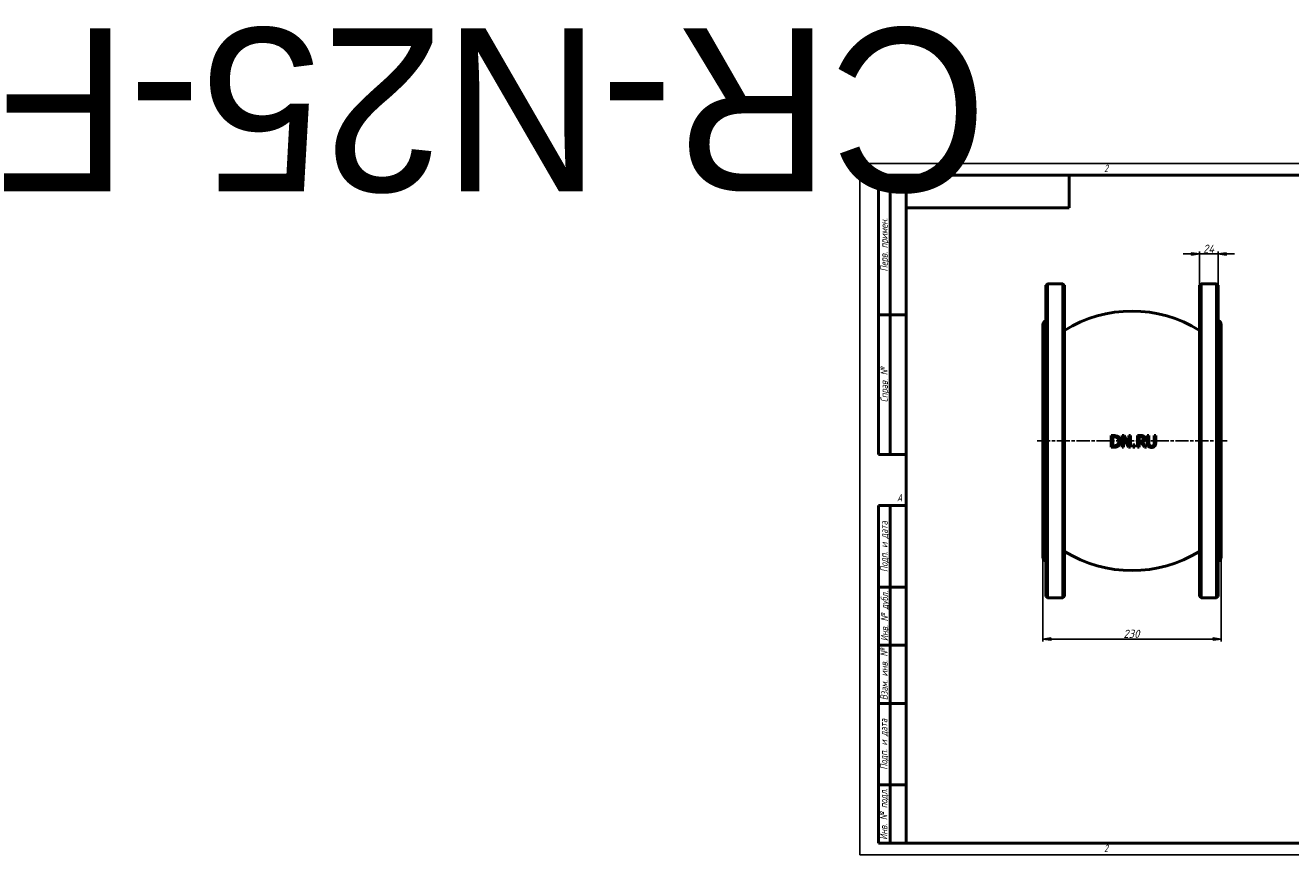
# Model space of a CAD drawing. Header units: millimetres. Extents: x -1076 to 6909, y -208 to 1069.
# Tile 1 of 3: x -1076 to 556, y 0 to 1069. Entities that reach past the tile are written whole.
import ezdxf
from ezdxf.enums import TextEntityAlignment as Align

# ---------------------------------------------------------------- set-up
doc = ezdxf.new("R2018")
doc.units = ezdxf.units.MM
doc.header["$LTSCALE"] = 3
doc.linetypes.add('CHAIN', pattern=[0.7087, 0.4724, -0.0591, 0.1181, -0.0591])
for name, color, linetype, lineweight in [('Видимый контур (ГОСТ)', 7, 'Continuous', 50), ('Кромка (ГОСТ)', 7, 'Continuous', 50), ('Обозначение (ГОСТ)', 7, 'Continuous', 25), ('Осевая линия (ГОСТ)', 7, 'Continuous', 25), ('Размер (ГОСТ)', 7, 'Continuous', 25), ('Эскизная геометрия (ГОСТ)', 7, 'Continuous', 50)]:
    doc.layers.add(name, color=color, linetype=linetype, lineweight=lineweight)
doc.styles.add('Альтернативный текст (ГОСТ)', font='arial.ttf', dxfattribs={"width": 0.8})
doc.styles.add('Обычный текст (ГОСТ)', font='GOST Common Italic.ttf')
doc.dimstyles.new('Обычный (ГОСТ)', dxfattribs={"dimscale": 3, "dimtxt": 3.5, "dimasz": 3.5, "dimexe": 1, "dimexo": 0, "dimgap": 0.5, "dimtad": 1, "dimrnd": 1e-08, "dimtxsty": 'Обычный текст (ГОСТ)', "dimblk": 'Filled-1', "dimcen": 0.09, "dimdle": 15, "dimclrd": 256, "dimclre": 256, "dimclrt": 256, "dimazin": 2, "dimtfac": 0.714286, "dimtdec": 3, "dimtmove": 0, "dimatfit": 3, "dimfxl": 1, "dimtolj": 1, "dimlwd": 25, "dimlwe": 25, "dimarcsym": 0})

# ---------------------------------------------------------------- blocks, each defined once
blk = doc.blocks.new('Рамки ГОСТ - Рамка')
at = {"layer": 'Кромка (ГОСТ)', "lineweight": 25}
for p, q in [((0, 0), (0, 297)), ((0, 297), (420, 297)), ((420, 297), (420, 0)), ((420, 0), (0, 0))]:
    blk.add_line(p, q, dxfattribs=at)
at = {"layer": 'Кромка (ГОСТ)'}
for p, q in [((210, 292), (210, 297)), ((415, 292), (20, 292)), ((20, 292), (20, 5)), ((415, 5), (415, 292)), ((20, 5), (415, 5)), ((210, 5), (210, 0))]:
    blk.add_line(p, q, dxfattribs=at)
at = {"layer": 'Кромка (ГОСТ)', "char_height": 3.17, "attachment_point": 1, "style": 'Альтернативный текст (ГОСТ)'}
for s, insert, width in [('\\fGOST Common|b0|i1;{\\H3.1700;2}', (105, 296.5), 5.2328), ('\\fGOST Common|b0|i1;{\\H3.1700;1}', (315.02, 296.44), 5.2327), ('\\fGOST Common|b0|i1;{\\H3.1700;A}', (16, 155), 5.1335), ('\\fGOST Common|b0|i1;{\\H3.1700;A}', (416, 148.5), 5.0704), ('\\fGOST Common|b0|i1;{\\H3.1700;2}', (104.99, 4.3), 5.2328), ('\\fGOST Common|b0|i1;{\\H3.1700;1}', (315, 4.14), 6.6287), ('\\fGOST Common|b0|i1;{\\H3.1700;Формат А3}', (370, 4.39), 25.2103)]:
    blk.add_mtext(s, dxfattribs=dict(at, insert=insert, width=width))
blk = doc.blocks.new('ГОСТ - Доп. графы 1')
at = {"layer": 'Эскизная геометрия (ГОСТ)'}
for p, q in [((-12, 0), (-12, 145)), ((-12, 145), (0, 145)), ((-7, 145), (-7, 0)), ((-12, 110), (-7, 110)), ((-7, 110), (0, 110)), ((-12, 85), (-7, 85)), ((-7, 85), (0, 85)), ((-12, 60), (-7, 60)), ((-7, 60), (0, 60)), ((-12, 25), (-7, 25)), ((-7, 25), (0, 25)), ((0, 0), (-12, 0))]:
    blk.add_line(p, q, dxfattribs=at)
at = {"layer": 'Обозначение (ГОСТ)', "char_height": 3.17, "attachment_point": 5, "rotation": 90, "style": 'Альтернативный текст (ГОСТ)'}
for s, insert, width in [('\\fGOST Common|b0|i1;{\\H3.1700;Подп. и дата}', (-9.37, 127.41), 34.7679), ('\\fGOST Common|b0|i1;{\\H3.1700;Инв. № дубл.}', (-8.95, 97.55), 24.8438), ('\\fGOST Common|b0|i1;{\\H3.1700;Взам. инв. №}', (-9.58, 72.53), 24.8669), ('\\fGOST Common|b0|i1;{\\H3.1700;Подп. и дата}', (-9.5, 42.47), 35.1486), ('\\fGOST Common|b0|i1;{\\H3.1700;Инв. № подл.}', (-9.5, 12.41), 24.9618)]:
    blk.add_mtext(s, dxfattribs=dict(at, insert=insert, width=width))
at = {"layer": 'Обозначение (ГОСТ)', "lineweight": 30, "flags": 17}
for tag, p in [('Подп._и_дата_2', (-3.53, 127.51)), ('Инв._номер_дубликата', (-3.41, 97.47)), ('Взамен_инв._номера', (-3.46, 72.53)), ('Подп._и_дата_1', (-3.42, 42.35)), ('ИНВЕНТАРНЫЙ_НОМЕР', (-3.33, 12.68))]:
    blk.add_attdef(tag, text='', height=3.17, rotation=90, dxfattribs=at).set_placement(p, align=Align.MIDDLE_CENTER)
blk = doc.blocks.new('ГОСТ - Доп. графы 2')
at = {"layer": 'Эскизная геометрия (ГОСТ)'}
for p, q in [((-12, 0), (-12, 120)), ((-12, 120), (0, 120)), ((-7, 0), (-7, 120)), ((-12, 60), (0, 60)), ((0, 0), (-12, 0))]:
    blk.add_line(p, q, dxfattribs=at)
at = {"layer": 'Обозначение (ГОСТ)', "char_height": 3.17, "attachment_point": 5, "rotation": 90, "style": 'Альтернативный текст (ГОСТ)'}
for s, insert, width in [('\\fGOST Common|b0|i1;{\\H3.1700;Перв. примен.}', (-9.19, 90.05), 60.0143), ('\\fGOST Common|b0|i1;{\\H3.1700;Справ. №}', (-9.1, 30), 59.9357)]:
    blk.add_mtext(s, dxfattribs=dict(at, insert=insert, width=width))
at = {"layer": 'Обозначение (ГОСТ)', "lineweight": 30, "flags": 17}
for tag, p in [('Первичная_применяемость', (-3.65, 90.03)), ('Справочный_номер', (-3.55, 30.02))]:
    blk.add_attdef(tag, text='', height=3.17, rotation=90, dxfattribs=at).set_placement(p, align=Align.MIDDLE_CENTER)
blk = doc.blocks.new('ГОСТ - Доп. графы 3')
at = {"layer": 'Эскизная геометрия (ГОСТ)'}
for p, q in [((0, 0), (70, 0)), ((70, 0), (70, -14)), ((70, -14), (0, -14))]:
    blk.add_line(p, q, dxfattribs=at)
at = {"layer": 'Обозначение (ГОСТ)', "lineweight": 30}
blk.add_attdef('ОБОЗНАЧЕНИЕ', text='', height=5, rotation=180, dxfattribs=at).set_placement((34.94, -6.97), align=Align.MIDDLE_CENTER)
blk = doc.blocks.new('Filled-1')
at = {"color": 0}
for p, q in [((0, 0), (-1, 0.14)), ((-1, 0.14), (-1, -0.14)), ((-1, 0), (0, 0)), ((-1, -0.14), (0, 0))]:
    blk.add_line(p, q, dxfattribs=at)
at = {"color": 0, "flags": 128}
blk.add_lwpolyline([(-1, -0.14), (0, 0), (-1, 0.14), (-1, -0.14)], dxfattribs=at)
at = {"color": 0}
blk.add_solid([(-1, -0.14), (0, 0), (-1, 0.14), (-1, -0.14)], dxfattribs=at)
blk = doc.blocks.new('*D9')
at = {"layer": 'Defpoints', "color": 0, "linetype": 'Continuous', "transparency": 16777216}
for p in [(236, 383.5), (466, 383.5), (466, 278)]:
    blk.add_point(p, dxfattribs=at)
at = {"layer": 'Размер (ГОСТ)', "linetype": 'Continuous', "lineweight": 25, "transparency": 16777216}
for p, q in [((236, 383.5), (236, 275)), ((466, 383.5), (466, 275)), ((246.5, 278), (455.5, 278))]:
    blk.add_line(p, q, dxfattribs=at)
at = {"layer": 'Размер (ГОСТ)', "linetype": 'Continuous', "lineweight": 25, "transparency": 16777216, "xscale": 10.5, "yscale": 10.5, "zscale": 10.5, "rotation": 180}
blk.add_blockref('Filled-1', (236, 278), dxfattribs=at)
at = {"layer": 'Размер (ГОСТ)', "linetype": 'Continuous', "lineweight": 25, "transparency": 16777216, "xscale": 10.5, "yscale": 10.5, "zscale": 10.5}
blk.add_blockref('Filled-1', (466, 278), dxfattribs=at)
at = {"layer": 'Размер (ГОСТ)', "linetype": 'Continuous', "lineweight": 25, "transparency": 16777216, "insert": (339.8, 290), "char_height": 10.5, "attachment_point": 1, "style": 'Обычный текст (ГОСТ)'}
blk.add_mtext('\\A1;230', dxfattribs=at)
blk = doc.blocks.new('*D13')
at = {"layer": 'Defpoints', "color": 0, "linetype": 'Continuous', "transparency": 16777216}
for p in [(462, 774.4), (438, 734), (462, 734)]:
    blk.add_point(p, dxfattribs=at)
at = {"layer": 'Размер (ГОСТ)', "linetype": 'Continuous', "lineweight": 25, "transparency": 16777216}
for p, q in [((427.5, 774.4), (417, 774.4)), ((438, 734), (438, 777.4)), ((438, 774.4), (448.5, 774.4)), ((448.5, 774.4), (451.5, 774.4)), ((462, 774.4), (451.5, 774.4)), ((462, 734), (462, 777.4)), ((472.5, 774.4), (483, 774.4))]:
    blk.add_line(p, q, dxfattribs=at)
at = {"layer": 'Размер (ГОСТ)', "linetype": 'Continuous', "lineweight": 25, "transparency": 16777216, "xscale": 10.5, "yscale": 10.5, "zscale": 10.5}
blk.add_blockref('Filled-1', (438, 774.4), dxfattribs=at)
at = {"layer": 'Размер (ГОСТ)', "linetype": 'Continuous', "lineweight": 25, "transparency": 16777216, "xscale": 10.5, "yscale": 10.5, "zscale": 10.5, "rotation": 180}
blk.add_blockref('Filled-1', (462, 774.4), dxfattribs=at)
at = {"layer": 'Размер (ГОСТ)', "linetype": 'Continuous', "lineweight": 25, "transparency": 16777216, "insert": (442.6, 786.4), "char_height": 10.5, "attachment_point": 1, "style": 'Обычный текст (ГОСТ)'}
blk.add_mtext('\\A1;24', dxfattribs=at)

msp = doc.modelspace()

# ---------------------------------------------------------------- linework, layer by layer
at = {"layer": 'Видимый контур (ГОСТ)'}
for p, q in [((239.975, 734), (241.975, 736)), ((241.975, 736), (241.975, 331)), ((261.975, 736), (241.975, 736)), ((261.975, 331), (261.975, 736)), ((263.975, 734), (261.975, 736)), ((437.975, 734), (439.975, 736)), ((439.975, 736), (439.975, 331)), ((459.975, 736), (439.975, 736)), ((459.975, 331), (459.975, 736)), ((461.975, 734), (459.975, 736)), ((239.975, 333), (239.975, 734)), ((263.975, 734), (263.975, 333)), ((437.975, 333), (437.975, 734)), ((461.975, 734), (461.975, 333)), ((235.975, 383.5), (235.975, 683.5)), ((465.975, 683.5), (465.975, 383.5)), ((327.501, 540.364), (324.085, 540.364)), ((324.085, 525.364), (324.085, 540.364)), ((326.079, 538.638), (327.598, 538.638)), ((326.079, 538.638), (326.079, 527.09)), ((340.908, 540.364), (338.076, 540.364)), ((338.076, 525.364), (338.076, 540.364)), ((346.95, 528.488), (340.908, 540.364)), ((348.809, 540.364), (346.95, 540.364)), ((346.95, 528.488), (346.95, 540.364)), ((348.809, 540.364), (348.809, 525.364)), ((361.962, 540.364), (358.096, 540.364)), ((358.096, 525.364), (358.096, 540.364)), ((360.09, 538.638), (360.09, 532.998)), ((360.09, 538.638), (362.071, 538.638)), ((372.707, 540.364), (370.714, 540.364)), ((370.714, 531.004), (370.714, 540.364)), ((372.707, 540.364), (372.707, 531.004)), ((381.569, 540.364), (379.575, 540.364)), ((379.575, 530.956), (379.575, 540.364)), ((381.569, 540.364), (381.569, 531.004)), ((324.085, 525.364), (327.537, 525.364)), ((327.598, 527.09), (326.079, 527.09)), ((338.076, 525.364), (339.936, 525.364)), ((339.936, 538.298), (339.936, 525.364)), ((339.936, 538.298), (346.573, 525.364)), ((346.573, 525.364), (348.809, 525.364)), ((354.644, 528.233), (352.237, 528.233)), ((352.237, 525.364), (352.237, 528.233)), ((352.237, 525.364), (354.644, 525.364)), ((354.644, 528.233), (354.644, 525.364)), ((358.096, 525.364), (360.09, 525.364)), ((361.84, 532.998), (360.09, 532.998)), ((360.09, 531.333), (360.09, 525.364)), ((360.09, 531.333), (362.375, 531.333)), ((362.375, 531.333), (367.116, 525.364)), ((369.705, 525.364), (364.369, 531.892)), ((367.116, 525.364), (369.705, 525.364)), ((239.975, 333), (241.975, 331)), ((261.975, 331), (241.975, 331)), ((263.975, 333), (261.975, 331)), ((437.975, 333), (439.975, 331)), ((459.975, 331), (439.975, 331)), ((461.975, 333), (459.975, 331))]:
    msp.add_line(p, q, dxfattribs=at)
for centre, radius, start, end in [((240.975, 683.5), 5, 101.536959, 180), ((350.975, 535.756), 165, 58.178631, 121.821369), ((460.975, 683.5), 5, 0, 78.463041), ((240.975, 383.5), 5, 180, 258.463041), ((350.975, 531.244), 165, 238.178631, 301.821369), ((460.975, 383.5), 5, 281.536959, 0)]:
    msp.add_arc(centre, radius, start, end, dxfattribs=at)
for points, knots in [([(332.874, 539.173), (332.353, 539.515), (331.505, 539.94), (329.434, 540.322), (328.395, 540.364), (327.501, 540.364)], [0, 0, 0, 0, 0.188142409, 0.188142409, 0.328302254, 0.328302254, 0.328302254, 0.328302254]), ([(327.598, 538.638), (328.961, 538.638), (329.724, 538.475), (330.679, 538.19), (331.132, 537.992), (331.561, 537.739)], [-0.30161701, -0.30161701, -0.30161701, -0.30161701, -0.15044182, -0.15044182, 0, 0, 0, 0]), ([(335.912, 532.852), (335.912, 533.613), (335.84, 534.378), (335.5, 535.79), (335.257, 536.41), (334.659, 537.44), (334.363, 537.843), (333.674, 538.575), (333.291, 538.895), (332.874, 539.173)], [0, 0, 0, 0, 0.228195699, 0.228195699, 0.435653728, 0.435653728, 0.587858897, 0.587858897, 0.739957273, 0.739957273, 0.739957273, 0.739957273]), ([(365.779, 539.574), (365.505, 539.751), (365.216, 539.9), (364.585, 540.136), (363.856, 540.364), (361.962, 540.364)], [0, 0, 0, 0, 0.098008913, 0.098008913, 0.202542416, 0.202542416, 0.202542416, 0.202542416]), ([(362.071, 538.638), (362.454, 538.638), (362.867, 538.619), (363.469, 538.527), (363.686, 538.478), (364.096, 538.331), (364.281, 538.241), (364.454, 538.127)], [-0.247544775, -0.247544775, -0.247544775, -0.247544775, -0.130736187, -0.130736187, -0.062132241, -0.062132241, 0, 0, 0, 0]), ([(367.48, 536.292), (367.48, 536.731), (367.433, 537.178), (367.242, 537.818), (367.108, 538.194), (366.516, 539.003), (366.175, 539.318), (365.779, 539.574)], [0, 0, 0, 0, 0.131863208, 0.131863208, 0.200177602, 0.200177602, 0.261059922, 0.261059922, 0.261059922, 0.261059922]), ([(327.537, 525.364), (329.675, 525.364), (330.67, 525.616), (331.752, 525.959), (332.317, 526.233), (332.849, 526.568)], [0, 0, 0, 0, 0.64790932, 0.64790932, 1.44890975, 1.44890975, 1.44890975, 1.44890975]), ([(331.743, 528.087), (331.38, 527.832), (330.99, 527.632), (330.366, 527.411), (329.942, 527.277), (328.685, 527.116), (328.135, 527.09), (327.598, 527.09)], [-0.829171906, -0.829171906, -0.829171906, -0.829171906, -0.383405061, -0.383405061, -0.162733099, -0.162733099, 0, 0, 0, 0]), ([(331.561, 537.739), (331.957, 537.495), (332.31, 537.199), (332.918, 536.484), (333.159, 536.08), (333.514, 535.236), (333.633, 534.806), (333.798, 533.878), (333.834, 533.375), (333.834, 532.876)], [-0.564875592, -0.564875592, -0.564875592, -0.564875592, -0.424730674, -0.424730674, -0.282842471, -0.282842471, -0.149582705, -0.149582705, 0, 0, 0, 0]), ([(333.834, 532.876), (333.834, 532.12), (333.761, 531.333), (333.441, 530.242), (333.243, 529.702), (332.548, 528.734), (332.176, 528.379), (331.743, 528.087)], [-0.757466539, -0.757466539, -0.757466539, -0.757466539, -0.358672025, -0.358672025, -0.157590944, -0.157590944, 0, 0, 0, 0]), ([(332.849, 526.568), (333.252, 526.834), (333.618, 527.144), (334.289, 527.863), (334.583, 528.267), (335.095, 529.137), (335.417, 529.775), (335.83, 531.364), (335.912, 532.105), (335.912, 532.852)], [0, 0, 0, 0, 0.14578472, 0.14578472, 0.296481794, 0.296481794, 0.449614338, 0.449614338, 0.577137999, 0.577137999, 0.577137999, 0.577137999]), ([(364.551, 533.776), (364.338, 533.563), (364.093, 533.398), (363.725, 533.246), (363.447, 533.136), (362.543, 533.016), (362.189, 532.998), (361.84, 532.998)], [-0.797978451, -0.797978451, -0.797978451, -0.797978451, -0.274003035, -0.274003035, -0.104987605, -0.104987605, 0, 0, 0, 0]), ([(364.369, 531.892), (364.759, 532.037), (365.133, 532.221), (365.812, 532.67), (366.112, 532.925), (366.846, 533.737), (367.076, 534.228), (367.401, 535.129), (367.48, 535.709), (367.48, 536.292)], [0, 0, 0, 0, 0.125390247, 0.125390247, 0.244659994, 0.244659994, 0.454499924, 0.454499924, 0.780420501, 0.780420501, 0.780420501, 0.780420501]), ([(364.454, 538.127), (364.623, 538.013), (364.775, 537.879), (364.904, 537.722), (364.946, 537.671), (364.984, 537.62), (365.017, 537.57), (365.05, 537.522), (365.078, 537.474), (365.104, 537.428), (365.129, 537.382), (365.151, 537.338), (365.171, 537.295), (365.184, 537.267), (365.196, 537.24), (365.206, 537.213), (365.276, 537.043), (365.325, 536.867), (365.356, 536.687), (365.388, 536.505), (365.402, 536.32), (365.402, 536.134)], [-0.201914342, -0.201914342, -0.201914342, -0.201914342, -0.159534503, -0.159534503, -0.159534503, -0.145807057, -0.145807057, -0.145807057, -0.132552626, -0.132552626, -0.132552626, -0.119422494, -0.119422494, -0.119422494, -0.110853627, -0.110853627, -0.110853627, -0.055780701, -0.055780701, -0.055780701, 0, 0, 0, 0]), ([(365.402, 536.134), (365.402, 535.883), (365.386, 535.63), (365.347, 535.381), (365.342, 535.351), (365.337, 535.321), (365.331, 535.291), (365.306, 535.15), (365.274, 535.02), (365.237, 534.9), (365.224, 534.856), (365.21, 534.814), (365.195, 534.773), (365.171, 534.705), (365.146, 534.641), (365.119, 534.58), (364.983, 534.274), (364.794, 534.006), (364.551, 533.776)], [-0.230749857, -0.230749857, -0.230749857, -0.230749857, -0.172908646, -0.172908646, -0.172908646, -0.165879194, -0.165879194, -0.165879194, -0.132746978, -0.132746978, -0.132746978, -0.120543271, -0.120543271, -0.120543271, -0.100592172, -0.100592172, -0.100592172, 0, 0, 0, 0]), ([(370.714, 531.004), (370.714, 530.126), (370.786, 529.162), (371.095, 528.104), (371.22, 527.722), (371.66, 526.979), (371.886, 526.692), (372.148, 526.434)], [0, 0, 0, 0, 0.263415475, 0.263415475, 0.33062629, 0.33062629, 0.380812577, 0.380812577, 0.380812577, 0.380812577]), ([(372.148, 526.434), (372.399, 526.183), (372.678, 525.967), (373.299, 525.598), (373.637, 525.451), (374.674, 525.125), (375.416, 525.048), (376.135, 525.048)], [0, 0, 0, 0, 0.107336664, 0.107336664, 0.218820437, 0.218820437, 0.437618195, 0.437618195, 0.437618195, 0.437618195]), ([(373.352, 527.978), (373.191, 528.221), (373.064, 528.482), (372.876, 529.037), (372.707, 529.652), (372.707, 531.004)], [0, 0, 0, 0, 0.088088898, 0.088088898, 0.176228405, 0.176228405, 0.176228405, 0.176228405]), ([(376.135, 526.75), (375.607, 526.75), (375.057, 526.815), (374.317, 527.108), (374.082, 527.239), (373.669, 527.568), (373.496, 527.759), (373.352, 527.978)], [0, 0, 0, 0, 0.160360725, 0.160360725, 0.241037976, 0.241037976, 0.319362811, 0.319362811, 0.319362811, 0.319362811]), ([(378.931, 527.978), (378.787, 527.76), (378.612, 527.571), (378.189, 527.243), (377.951, 527.116), (377.197, 526.825), (376.666, 526.75), (376.135, 526.75)], [0, 0, 0, 0, 0.078546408, 0.078546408, 0.161496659, 0.161496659, 0.321787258, 0.321787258, 0.321787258, 0.321787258]), ([(376.135, 525.048), (376.69, 525.048), (377.267, 525.089), (378.146, 525.275), (378.597, 525.401), (379.471, 525.867), (379.821, 526.125), (380.134, 526.434)], [0, 0, 0, 0, 0.168494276, 0.168494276, 0.272274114, 0.272274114, 0.354657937, 0.354657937, 0.354657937, 0.354657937]), ([(379.575, 530.956), (379.575, 529.658), (379.41, 529.053), (379.23, 528.504), (379.099, 528.232), (378.931, 527.978)], [0, 0, 0, 0, 0.389275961, 0.389275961, 0.824066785, 0.824066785, 0.824066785, 0.824066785]), ([(380.134, 526.434), (380.463, 526.747), (380.731, 527.106), (381.079, 527.785), (381.288, 528.271), (381.531, 529.731), (381.569, 530.378), (381.569, 531.004)], [0, 0, 0, 0, 0.136783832, 0.136783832, 0.229293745, 0.229293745, 0.29725967, 0.29725967, 0.29725967, 0.29725967])]:
    msp.add_open_spline(points, degree=3, knots=knots, dxfattribs=at)
at = {"layer": 'Осевая линия (ГОСТ)', "linetype": 'CHAIN', "ltscale": 11.993792}
msp.add_line((228.475, 533.5), (473.475, 533.5), dxfattribs=at)

# ---------------------------------------------------------------- block references
ref = msp.add_blockref('ГОСТ - Доп. графы 3', (60, 876), dxfattribs=dict(xscale=3, yscale=3, zscale=3))
lines = msp.add_mtext('CR-N25-F', dxfattribs={"layer": 'Обозначение (ГОСТ)', "insert": (164.826, 855.097), "char_height": 210.3745, "attachment_point": 1, "rotation": 180})
ref.add_attrib('ОБОЗНАЧЕНИЕ', '', (164.826, 855.097)).embed_mtext(lines)
at = {"xscale": 3, "yscale": 3, "zscale": 3}
for name, p in [('Рамки ГОСТ - Рамка', (0, 0)), ('ГОСТ - Доп. графы 2', (60, 516)), ('ГОСТ - Доп. графы 1', (60, 15))]:
    msp.add_blockref(name, p, dxfattribs=at)

# ---------------------------------------------------------------- dimensions: what is measured, and where the dimension line sits
at = {"layer": 'Размер (ГОСТ)', "linetype": 'Continuous', "lineweight": 25}
for base, p1, p2, override, picture, middle in [((461.975, 774.405), (437.975, 734), (461.975, 734), {"dimgap": 0.5, "dimdec": 2, "dimtol": 0, "dimlim": 0, "dimtp": 0, "dimtm": 0, "dimtdec": 3, "dimtofl": 0}, '*D13', (449.975, 774.405)), ((465.975, 278.031), (235.975, 383.5), (465.975, 383.5), {"dimgap": 0.5, "dimdec": 2, "dimtol": 0, "dimlim": 0, "dimtp": 0, "dimtm": 0, "dimtdec": 3, "dimtofl": 0, "dimatfit": 1}, '*D9', (350.975, 278.031))]:
    dim = msp.add_linear_dim(base=base, p1=p1, p2=p2, angle=180, dimstyle='Обычный (ГОСТ)', override=override, dxfattribs=at)
    dim.commit()
    dim.dimension.update_dxf_attribs({"geometry": picture, "text_midpoint": middle, "dimtype": 160})

doc.saveas('drawing.dxf')
